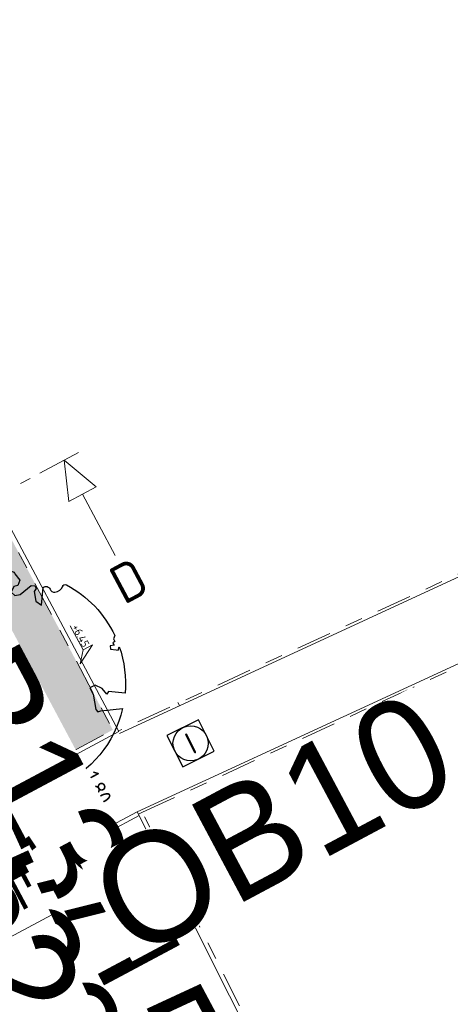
# Model space of a CAD drawing. Header units: metres. Extents: x 155090 to 155676, y 461362 to 461889.
# Tile 40 of 99: x 155273 to 155282, y 461503 to 461525. Entities that reach past the tile are written whole.
import ezdxf
from ezdxf.enums import TextEntityAlignment as Align

# ---------------------------------------------------------------- set-up
doc = ezdxf.new("R2018")
doc.units = ezdxf.units.M
for name, pattern in [('DASHDOT', [1, 0.5, -0.25, 0, -0.25]), ('VH-GELEIDEBAND', [6, 2, -2, 0, -2]), ('VH-OPSLUITBAND-SO', [10, 4, -2, 2, -2]), ('VH-TROTTOIRBAND_130-150', [15, 5, -2, 2, -2, 2, -2]), ('ZZ-CENTER-SO', [8, 5, -1, 1, -1]), ('ZZ-HIDDEN-SO', [4, 2, -2])]:
    doc.linetypes.add(name, pattern=pattern)
doc.layers.get('0').update_dxf_attribs({"lineweight": 18})
doc.layers.get('Defpoints').update_dxf_attribs({"lineweight": 18})
for name, color, linetype, lineweight in [('B-WE-VH-KANTOPSLUITING_OPSLUITBAND_60X200-G', 150, 'VH-OPSLUITBAND-SO', 18), ('B-WE-VH-MATERIAALGRENS-G', 7, 'ZZ-HIDDEN-SO', 18), ('N-WE-GR-BOOM-S', 90, 'Continuous', 25), ('N-WE-RI-OVERIG_RIOOLPUT_INSPECTIE-S-200', 10, 'Continuous', 25), ('N-WE-VH-KANTOPSLUITING-T18', 10, 'Continuous', 18), ('N-WE-VH-KANTOPSLUITING_GELEIDEBAND_50 200-G', 20, 'VH-GELEIDEBAND', 18), ('N-WE-VH-KANTOPSLUITING_OPSLUITBAND_100X200-G', 150, 'VH-OPSLUITBAND-SO', 18), ('N-WE-VH-KANTOPSLUITING_TROTTOIRBAND_130 150X250-G', 210, 'VH-TROTTOIRBAND_130-150', 18), ('N-WE-VH-KANTOPSLUITING_VERLOOPBAND-S', 7, 'Continuous', 18), ('N-WE-VH-KANTOPSLUITING_VOORKANT_BAND-G', 50, 'Continuous', 18), ('N-WE-VH-KANTVERHARDING_STREKLAAG-G', 60, 'Continuous', 18), ('N-WE-VW-MARKERING_SYMBOOL_PLATEAU-S', 7, 'Continuous', 18), ('X-XX-AL-HOOGTELABEL-S', 7, 'Continuous', 18), ('X-XX-AL-M', 7, 'Continuous', 18), ('X-XX-AL-VERWIJZING-DWP-S', 7, 'Continuous', 18)]:
    doc.layers.add(name, color=color, linetype=linetype, lineweight=lineweight)
doc.layers.add('N-WE-GR-Groen-A-200', color=7, linetype='Continuous', lineweight=18, true_color=0x52a500)
doc.layers.add('N-WE-RI-HWA_KOLK-S-200', color=150, linetype='Continuous', lineweight=25, true_color=0x007fff)
doc.styles.add('NLCS-ISO', font='NLCS-ISO.ttf')
doc.styles.add('NLCS-ISO-M200-T18', font='NLCS-ISO.ttf', dxfattribs={"height": 0.36})
doc.dimstyles.new('NLCS-M200-T18-PIJL_L2_H2', dxfattribs={"dimscale": 0.2, "dimtxt": 0.36, "dimasz": 1.8, "dimexe": 2, "dimexo": 2, "dimgap": 0.7, "dimtad": 1, "dimzin": 0, "dimdsep": 46, "dimtxsty": 'NLCS-ISO-M200-T18', "dimcen": 0, "dimdle": 2, "dimclrd": 256, "dimclre": 256, "dimclrt": 10, "dimazin": 0, "dimtfac": 1, "dimtofl": 0, "dimtmove": 0, "dimatfit": 3, "dimfxl": 2, "dimfxlon": 1, "dimtfill": 1, "dimtfillclr": 256, "dimtolj": 1, "dimtzin": 0, "dimlwd": -1, "dimlwe": -1, "dimarcsym": 0})

# ---------------------------------------------------------------- blocks, each defined once
blk = doc.blocks.new('*U51')
at = {"lineweight": 30, "flags": 106}
blk.add_attdef('OB', text='', height=0.36, dxfattribs=at).set_placement((0, 0.1), align=Align.BOTTOM_CENTER)
blk = doc.blocks.new('*U160')
blk.add_line((1000, 20), (0, 0))
blk.add_lwpolyline([(1000, 0), (0, 0), (0, 150), (1000, 150)], close=True)
blk = doc.blocks.new('*U119')
at = {"lineweight": 30, "flags": 106}
blk.add_attdef('OB', text='', height=0.36, dxfattribs=at).set_placement((0, 0.1), align=Align.BOTTOM_CENTER)
blk = doc.blocks.new('SVH-GELEIDEBAND INRITVERLOOPBAND_50 200X200_RECHTS_L1000_HD-MM')
blk.add_lwpolyline([(1000, 0), (0, 0), (0, 200), (1000, 200)], close=True)
blk.add_lwpolyline([(100, 0), (900, 150), (1000, 150)])
blk = doc.blocks.new('*U245')
for p, q in [((-0.946, -1.75), (-0.246, 0)), ((-0.246, 0), (0.454, -1.75)), ((27.619, -1.75), (28.319, 0)), ((28.319, 0), (29.019, -1.75)), ((0.454, -1.75), (-0.946, -1.75)), ((-0.246, -4.9), (-0.246, -1.75)), ((29.019, -1.75), (27.619, -1.75)), ((28.319, -4.9), (28.319, -1.75))]:
    blk.add_line(p, q)
at = {"linetype": 'ZZ-CENTER-SO', "ltscale": 0.5, "flags": 128}
blk.add_lwpolyline([(-0.946, 0), (29.054, 0)], dxfattribs=at)
at = {"color": 50, "lineweight": 35, "style": 'NLCS-ISO'}
for tag, p in [('DWP1', (-0.246, -5.338)), ('DWP2', (28.319, -5.338))]:
    blk.add_attdef(tag, text='', height=1.75, dxfattribs=at).set_placement(p, align=Align.TOP_CENTER)
blk = doc.blocks.new('*U15')
at = {"lineweight": 18}
for p, q in [((2.46, 4.47), (0, 0)), ((2.46, 2.07), (2.46, 4.47)), ((0, 0), (2.46, 2.07)), ((8.66, 2.07), (2.46, 2.07))]:
    blk.add_line(p, q, dxfattribs=at)
at = {"lineweight": 18, "style": 'NLCS-ISO'}
blk.add_attdef('...', text='', height=1.8, dxfattribs=at).set_placement((5.56, 1.65), align=Align.BOTTOM_CENTER)
blk = doc.blocks.new('*U369')
at = {"lineweight": 18}
for p, q in [((-2.46, 2.07), (-2.46, 4.47)), ((-2.46, 4.47), (0, 0)), ((-8.66, 2.07), (-2.46, 2.07)), ((0, 0), (-2.46, 2.07))]:
    blk.add_line(p, q, dxfattribs=at)
at = {"lineweight": 18, "style": 'NLCS-ISO'}
blk.add_attdef('...', text='', height=1.8, dxfattribs=at).set_placement((-5.56, 1.65), align=Align.BOTTOM_CENTER)
blk = doc.blocks.new('SGR-BOOM_05')
blk.add_lwpolyline([(0.433, 4.712), (0.441, 4.722), (0.45, 4.731), (0.457, 4.739), (0.465, 4.746), (0.473, 4.754), (0.48, 4.761), (0.487, 4.77), (0.494, 4.779), (0.501, 4.79), (0.508, 4.802), (0.513, 4.817), (0.516, 4.836), (0.517, 4.858), (0.515, 4.885), (0.509, 4.916), (0.475, 5.034, -0.52938), (0.529, 5.099, -0.087139), (2.218, 4.625, -0.372341), (2.284, 4.473), (2.354, 4.119), (2.18, 3.946), (1.992, 3.985), (1.767, 3.817), (1.853, 3.602), (2.086, 3.527), (2.712, 3.671), (2.864, 3.587), (2.85, 3.453), (2.707, 3.365), (2.577, 2.941), (2.743, 2.67), (3.168, 3.347, -0.504641), (3.406, 3.14, 0.331948), (3.544, 2.921, 0.282008), (3.993, 3.004), (3.957, 2.985, -0.512156), (4.163, 2.984, -0.16076), (5.094, -0.056), (4.977, -0.169), (4.976, -0.294), (4.862, -0.315), (4.876, -0.438), (4.698, -0.381), (4.644, -0.519), (4.864, -0.665), (4.933, -0.72), (5.054, -0.599, -0.106371), (4.341, -2.61), (3.705, -2.201), (3.588, -2.282), (3.512, -1.945), (3.286, -1.673), (3.024, -1.676), (3.03, -1.99), (2.83, -2.678), (2.861, -2.809), (3.005, -2.829), (3.93, -3.183, -0.236298), (-0.225, -5.013, 0.159625), (-0.347, -4.77, 0.350802), (-0.315, -4.528, -0.504641), (-0.6, -4.393), (-0.531, -4.17), (-0.647, -3.962), (-0.802, -3.978), (-0.825, -4.144), (-0.942, -4.211), (-1.08, -4.106), (-1.2, -3.475), (-1.291, -3.384), (-1.522, -3.391), (-1.586, -3.665), (-1.68, -3.694), (-1.769, -3.923), (-2.003, -3.798, 0.733583), (-1.918, -3.973, -0.861625), (-1.87, -4.128, 0.279978), (-2.043, -4.393), (-2.036, -4.403, -0.827056), (-2.208, -4.583, -0.116774), (-4.152, -2.556), (-4.114, -2.549), (-4.084, -2.541), (-4.059, -2.531), (-4.039, -2.52), (-4.024, -2.509), (-4.013, -2.498), (-4.004, -2.486), (-3.768, -2.184), (-3.762, -2.173), (-3.758, -2.163), (-3.755, -2.153), (-3.752, -2.143), (-3.748, -2.133), (-3.745, -2.123), (-3.74, -2.111), (-3.735, -2.099), (-3.729, -2.085), (-3.721, -2.071), (-3.713, -2.056), (-3.705, -2.04), (-3.697, -2.024), (-3.689, -2.007), (-3.682, -1.991), (-3.676, -1.975), (-3.671, -1.959), (-3.668, -1.944), (-3.666, -1.929), (-3.665, -1.916), (-3.666, -1.904), (-3.668, -1.893), (-3.671, -1.884), (-3.676, -1.877), (-3.682, -1.872), (-3.69, -1.869), (-3.698, -1.867), (-3.708, -1.866), (-3.718, -1.865), (-3.729, -1.864), (-3.74, -1.863), (-3.752, -1.86), (-3.764, -1.856), (-3.776, -1.85), (-3.788, -1.843), (-3.801, -1.835), (-3.813, -1.826), (-3.826, -1.816), (-3.84, -1.806), (-3.853, -1.796), (-3.866, -1.785), (-3.88, -1.774), (-3.893, -1.762), (-3.907, -1.75), (-4.15, -2.028), (-4.162, -2.015), (-4.173, -2), (-4.183, -1.984), (-4.193, -1.968), (-4.204, -1.951), (-4.219, -1.938), (-4.242, -1.928), (-4.274, -1.924), (-4.319, -1.929), (-4.379, -1.942), (-4.457, -1.967, -0.040997), (-4.791, -1.027), (-4.617, -1.057), (-4.463, -1.156), (-4.38, -1.082), (-4.281, -0.927), (-4.376, -0.782), (-4.323, -0.567), (-4.52, -0.551), (-4.652, -0.423), (-4.892, -0.58, -0.05814), (-4.988, 0.829), (-4.852, 0.802), (-4.298, 0.364), (-4.06, 0.447), (-3.128, 0.693), (-3.049, 1), (-3.409, 1.144), (-3.464, 1.261), (-4.121, 1.584), (-4.136, 1.769), (-4.358, 1.957), (-4.448, 2.14), (-4.297, 2.378), (-3.958, 2.431), (-3.65, 2.633), (-3.646, 2.84), (-3.838, 3.066), (-3.787, 3.162), (-3.863, 3.31, -0.13428), (-1.664, 4.835, -0.541727), (-1.597, 4.783), (-1.608, 4.639), (-1.605, 4.565), (-1.595, 4.508), (-1.579, 4.465), (-1.558, 4.434), (-1.535, 4.41), (-1.511, 4.392), (-1.487, 4.376), (-1.465, 4.359), (-1.446, 4.342), (-1.428, 4.325), (-1.411, 4.309), (-1.395, 4.295), (-1.38, 4.284), (-1.364, 4.276), (-1.347, 4.272), (-1.33, 4.272), (-1.312, 4.277), (-1.292, 4.285), (-1.273, 4.294), (-1.252, 4.305), (-1.232, 4.316), (-1.211, 4.327), (-1.189, 4.336), (-1.168, 4.342), (-1.147, 4.347), (-1.126, 4.35), (-1.105, 4.353), (-1.085, 4.356), (-1.066, 4.36), (-1.048, 4.365), (-1.031, 4.372), (-1.015, 4.382), (-1, 4.394), (-0.986, 4.408), (-0.973, 4.424), (-0.963, 4.324), (-0.94, 4.298), (-0.834, 4.118), (-0.611, 3.996), (-0.927, 4.508), (-0.921, 4.523), (-0.917, 4.539), (-0.915, 4.553), (-0.916, 4.568), (-0.92, 4.583), (-0.927, 4.598), (-0.938, 4.613), (-0.953, 4.629), (-0.972, 4.647), (-0.994, 4.667), (-1.02, 4.691), (-1.05, 4.719), (-1.082, 4.754), (-1.117, 4.795), (-1.199, 4.901, -0.543104), (-1.171, 4.981, -0.046766), (-0.234, 5.117, -0.385168), (-0.182, 5.074), (-0.152, 4.882), (-0.138, 4.822), (-0.121, 4.78), (-0.104, 4.753), (-0.085, 4.737), (-0.066, 4.73), (-0.047, 4.727), (-0.027, 4.726), (-0.009, 4.724), (0.009, 4.72), (0.027, 4.716), (0.044, 4.71), (0.061, 4.704), (0.077, 4.697), (0.093, 4.689), (0.109, 4.682), (0.124, 4.675), (0.139, 4.668), (0.153, 4.66), (0.167, 4.653), (0.18, 4.645), (0.191, 4.638), (0.202, 4.629), (0.211, 4.621), (0.219, 4.611), (0.225, 4.602), (0.231, 4.593), (0.236, 4.584), (0.242, 4.576), (0.247, 4.569), (0.253, 4.564), (0.26, 4.56), (0.269, 4.559), (0.278, 4.56), (0.289, 4.563), (0.3, 4.568), (0.312, 4.574), (0.324, 4.582), (0.336, 4.592), (0.348, 4.603), (0.36, 4.616), (0.371, 4.63), (0.382, 4.644), (0.393, 4.659), (0.404, 4.673), (0.414, 4.687), (0.423, 4.7)], format="xyb", close=True)
blk.add_circle((0, 0), 0.15)
blk = doc.blocks.new('SRI-KOLK_RWS-SO')
h = blk.add_hatch(color=256)
h.dxf.hatch_style = 1
h.paths.add_polyline_path([(0, 0), (1.125, 0), (1.125, 1.5), (0, 1.5)])
blk.add_line((0, 0), (0, 1.5))
blk.add_lwpolyline([(-1.125, 0), (1.125, 0), (1.125, 1.5), (-1.125, 1.5)], close=True)
blk = doc.blocks.new('*D272')
at = {"layer": 'Defpoints', "color": 0, "transparency": 16777216}
for p in [(155273.608, 461508.664), (155273.729, 461508.728), (155274.576, 461507.14)]:
    blk.add_point(p, dxfattribs=at)
at = {"layer": 'X-XX-AL-M', "transparency": 16777216}
for p, q in [((155273.608, 461508.664), (155273.255, 461508.476)), ((155274.286, 461507.394), (155273.778, 461508.346)), ((155274.456, 461507.076), (155274.103, 461506.888))]:
    blk.add_line(p, q, dxfattribs=at)
for points in [[(155273.831, 461508.375), (155273.725, 461508.318), (155273.608, 461508.664)], [(155274.339, 461507.422), (155274.233, 461507.365), (155274.456, 461507.076)]]:
    blk.add_solid(points, dxfattribs=at)
at = {"layer": 'X-XX-AL-M', "color": 10, "transparency": 16777216, "insert": (155274.314, 461508.021), "char_height": 0.36, "attachment_point": 5, "rotation": 298.0868, "style": 'NLCS-ISO-M200-T18', "bg_fill": 3, "box_fill_scale": 1.1, "bg_fill_color": 256, "bg_fill_true_color": 13158600, "bg_fill_transparency": 0}
blk.add_mtext('\\A1;1.80', dxfattribs=at)
blk = doc.blocks.new('*U297')
for points in [[(0, 4.1), (4.5, 4.1)], [(0, 2.05), (4.5, 2.05)], [(0, 0), (4.5, 0)]]:
    blk.add_lwpolyline(points)
for points, const_width in [([(0.45, 3.7), (0.45, 3)], 0.1), ([(1.05, 3.7), (1.05, 3)], 0.1), ([(1.65, 3.7), (1.65, 3)], 0.1), ([(2.25, 3.7), (2.25, 3)], 0.1), ([(2.85, 3.7), (2.85, 3)], 0.1), ([(3.45, 3.7), (3.45, 3)], 0.1), ([(4.05, 3.7), (4.05, 3)], 0.1), ([(0.15, 3.3), (0.15, 3)], 0.1), ([(0.75, 3.3), (0.75, 3)], 0.1), ([(1.35, 3.3), (1.35, 3)], 0.1), ([(1.95, 3.3), (1.95, 3)], 0.1), ([(2.55, 3.3), (2.55, 3)], 0.1), ([(3.15, 3.3), (3.15, 3)], 0.1), ([(3.75, 3.3), (3.75, 3)], 0.1), ([(4.35, 3.3), (4.35, 3)], 0.1), ([(0, 2.9), (4.5, 2.9)], 0.2), ([(0, 1.2), (4.5, 1.2)], 0.2), ([(0.15, 0.8), (0.15, 1.1)], 0.1), ([(0.45, 0.4), (0.45, 1.1)], 0.1), ([(0.75, 0.8), (0.75, 1.1)], 0.1), ([(1.05, 0.4), (1.05, 1.1)], 0.1), ([(1.35, 0.8), (1.35, 1.1)], 0.1), ([(1.65, 0.4), (1.65, 1.1)], 0.1), ([(1.95, 0.8), (1.95, 1.1)], 0.1), ([(2.25, 0.4), (2.25, 1.1)], 0.1), ([(2.55, 0.8), (2.55, 1.1)], 0.1), ([(2.85, 0.4), (2.85, 1.1)], 0.1), ([(3.15, 0.8), (3.15, 1.1)], 0.1), ([(3.45, 0.4), (3.45, 1.1)], 0.1), ([(3.75, 0.8), (3.75, 1.1)], 0.1), ([(4.05, 0.4), (4.05, 1.1)], 0.1), ([(4.35, 0.8), (4.35, 1.1)], 0.1)]:
    blk.add_lwpolyline(points, dxfattribs=dict(const_width=const_width))
blk = doc.blocks.new('SRI-PUT_INSPECTIE-SO')
at = {"flags": 128}
blk.add_lwpolyline([(-2, -2), (2, -2), (2, 2), (-2, 2)], close=True, dxfattribs=at)
blk.add_circle((0, 0), 2)
at = {"style": 'NLCS-ISO'}
blk.add_text('I', height=2.5, dxfattribs=at).set_placement((0, -0.01), align=Align.MIDDLE_CENTER)
blk = doc.blocks.new('*U50')
at = {"lineweight": 30, "flags": 106}
blk.add_attdef('OB', text='', height=0.36, dxfattribs=at).set_placement((0, 0.1), align=Align.BOTTOM_CENTER)
blk = doc.blocks.new('*U491')
at = {"lineweight": 30, "flags": 106}
blk.add_attdef('OB', text='', height=0.36, dxfattribs=at).set_placement((0, 0.1), align=Align.BOTTOM_CENTER)
blk = doc.blocks.new('*U371')
at = {"lineweight": 18}
for p, q in [((-2.46, -2.01), (0, 0)), ((0, 0), (-2.46, -4.41)), ((-2.46, -4.41), (-2.46, -2.01)), ((-8.66, -4.41), (-2.46, -4.41))]:
    blk.add_line(p, q, dxfattribs=at)
at = {"lineweight": 18, "style": 'NLCS-ISO'}
blk.add_attdef('...', text='', height=1.8, dxfattribs=at).set_placement((-5.56, -4.83), align=Align.BOTTOM_CENTER)

msp = doc.modelspace()

# ---------------------------------------------------------------- hatches: boundary and pattern name
at = {"layer": 'N-WE-GR-Groen-A-200', "true_color": 0x7fff00, "transparency": 33554585}
h = msp.add_hatch(color=70, dxfattribs=at)
h.dxf.hatch_style = 1
h.paths.add_polyline_path([(155264.911, 461527.651), (155263.974, 461527.141), (155264.444, 461526.259), (155271.811, 461512.454), (155270.047, 461511.512), (155271.577, 461508.646), (155271.929, 461507.881), (155274.66, 461509.339)])

# ---------------------------------------------------------------- linework, layer by layer
at = {"layer": 'B-WE-VH-KANTOPSLUITING_OPSLUITBAND_60X200-G', "ltscale": 0.2, "flags": 128}
for points in [[(155328.616, 461534.16), (155274.786, 461509.313)], [(155275.331, 461507.468), (155329.636, 461532.501)], [(155262.252, 461526.225), (155263.93, 461527.117), (155264.911, 461527.651), (155274.66, 461509.339), (155271.928, 461507.881)], [(155275.259, 461507.392), (155274.546, 461507.011)], [(155274.546, 461507.011), (155274.546, 461507.011), (155272.782, 461506.069)]]:
    msp.add_lwpolyline(points, dxfattribs=at)
at = {"layer": 'B-WE-VH-MATERIAALGRENS-G', "ltscale": 0.1, "flags": 128}
for points in [[(155276.136, 461509.962), (155276.17, 461509.888)], [(155275.33, 461507.468), (155275.239, 461507.426)]]:
    msp.add_lwpolyline(points, dxfattribs=at)
at = {"layer": 'N-WE-VH-KANTOPSLUITING_GELEIDEBAND_50 200-G', "ltscale": 0.2, "flags": 128}
msp.add_lwpolyline([(155280.703, 461491.651), (155273.316, 461505.493)], dxfattribs=at)
at = {"layer": 'N-WE-VH-KANTOPSLUITING_OPSLUITBAND_100X200-G', "ltscale": 0.2, "flags": 128}
for points in [[(155272.804, 461506.24), (155271.956, 461507.828)], [(155284.713, 461488.776), (155275.33, 461507.468), (155275.331, 461507.468)]]:
    msp.add_lwpolyline(points, dxfattribs=at)
at = {"layer": 'N-WE-VH-KANTOPSLUITING_TROTTOIRBAND_130 150X250-G', "ltscale": 0.2, "flags": 128}
msp.add_lwpolyline([(155282.29, 461488.57), (155280.729, 461491.495), (155282.494, 461492.436), (155274.678, 461507.082)], dxfattribs=at)
at = {"layer": 'N-WE-VH-KANTOPSLUITING_VOORKANT_BAND-G', "ltscale": 0.2, "flags": 128}
for points in [[(155328.735, 461534.149), (155274.811, 461509.259)], [(155275.212, 461507.48), (155329.698, 461532.596), (155329.698, 461532.596)], [(155262.205, 461526.313), (155263.883, 461527.205), (155264.952, 461527.787), (155274.796, 461509.298), (155271.888, 461507.746)], [(155280.526, 461491.557), (155271.868, 461507.781)], [(155275.212, 461507.48), (155272.736, 461506.158)], [(155284.649, 461488.68), (155275.212, 461507.48)], [(155291.292, 461471.383), (155280.526, 461491.557), (155282.291, 461492.498), (155274.546, 461507.011)]]:
    msp.add_lwpolyline(points, dxfattribs=at)
at = {"layer": 'N-WE-VH-KANTVERHARDING_STREKLAAG-G', "ltscale": 0.2, "flags": 128}
msp.add_lwpolyline([(155294.601, 461461.562), (155293.68, 461463.42, -0.084798), (155293.14, 461465.229), (155293.029, 461466.135, 0.092461), (155291.661, 461470.47), (155291.199, 461471.334), (155280.434, 461491.507), (155273.183, 461505.094)], format="xyb", dxfattribs=at)

# ---------------------------------------------------------------- block references
at = {"layer": 'N-WE-GR-BOOM-S', "xscale": 0.5, "yscale": 0.5, "zscale": 0.5, "rotation": 26.5502593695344}
msp.add_blockref('SGR-BOOM_05', (155272.412, 461510.365), dxfattribs=at)
at = {"layer": 'N-WE-RI-HWA_KOLK-S-200', "xscale": 0.2, "yscale": 0.2, "zscale": 0.2, "rotation": 298.0868004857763}
msp.add_blockref('SRI-KOLK_RWS-SO', (155273.809, 461504.145), dxfattribs=at)
at = {"layer": 'N-WE-RI-OVERIG_RIOOLPUT_INSPECTIE-S-200', "xscale": 0.2, "yscale": 0.2, "zscale": 0.2, "rotation": 26.55025936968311}
msp.add_blockref('SRI-PUT_INSPECTIE-SO', (155276.426, 461509.033), dxfattribs=at)
at = {"layer": 'N-WE-VH-KANTOPSLUITING_VERLOOPBAND-S', "xscale": 0.001, "yscale": 0.001, "zscale": 0.001}
for name, p, rotation in [('*U160', (155274.546, 461507.011), 298.0868028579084), ('SVH-GELEIDEBAND INRITVERLOOPBAND_50 200X200_RECHTS_L1000_HD-MM', (155272.782, 461506.069), 298.0868004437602)]:
    msp.add_blockref(name, p, dxfattribs=dict(at, rotation=rotation))
at = {"layer": 'X-XX-AL-HOOGTELABEL-S'}
ref = msp.add_blockref('*U15', (155273.917, 461510.84), dxfattribs=dict(at, xscale=-0.1, yscale=0.1, zscale=0.1, rotation=298.0867960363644))
ref.add_attrib('...', '+6.45', dxfattribs={"layer": '0', "lineweight": 18, "height": 0.18, "rotation": 298.0868, "style": 'NLCS-ISO'}).set_placement((155273.801, 461511.409), align=Align.BOTTOM_CENTER)
ref = msp.add_blockref('*U369', (155275.802, 461506.527), dxfattribs=dict(at, xscale=-0.1, yscale=0.1, zscale=0.1, rotation=296.6557109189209))
ref.add_attrib('...', '+6.57', dxfattribs={"layer": '0', "lineweight": 18, "height": 0.18, "rotation": 296.6557, "style": 'NLCS-ISO'}).set_placement((155276.199, 461506.104), align=Align.BOTTOM_CENTER)
ref = msp.add_blockref('*U369', (155275.149, 461506.199), dxfattribs=dict(at, xscale=-0.1, yscale=0.1, zscale=0.1, rotation=298.0867960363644))
ref.add_attrib('...', '+6.57', dxfattribs={"layer": '0', "lineweight": 18, "height": 0.18, "rotation": 298.0868, "style": 'NLCS-ISO'}).set_placement((155275.556, 461505.786), align=Align.BOTTOM_CENTER)
ref = msp.add_blockref('*U371', (155275.017, 461506.129), dxfattribs=dict(at, xscale=-0.1, yscale=0.1, zscale=0.1, rotation=298.0867960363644))
ref.add_attrib('...', '+6.41', dxfattribs={"layer": '0', "lineweight": 18, "height": 0.18, "rotation": 298.0868, "style": 'NLCS-ISO'}).set_placement((155274.853, 461505.411), align=Align.BOTTOM_CENTER)
ref = msp.add_blockref('*U369', (155273.452, 461505.237), dxfattribs=dict(at, xscale=-0.1, yscale=0.1, zscale=0.1, rotation=298.0867960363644))
ref.add_attrib('...', '+6.46', dxfattribs={"layer": '0', "lineweight": 18, "height": 0.18, "rotation": 298.0868, "style": 'NLCS-ISO'}).set_placement((155273.86, 461504.824), align=Align.BOTTOM_CENTER)
ref = msp.add_blockref('*U371', (155273.276, 461505.143), dxfattribs=dict(at, xscale=-0.1, yscale=0.1, zscale=0.1, rotation=298.0867960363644))
ref.add_attrib('...', '+6.41', dxfattribs={"layer": '0', "lineweight": 18, "height": 0.18, "rotation": 298.0868, "style": 'NLCS-ISO'}).set_placement((155273.112, 461504.425), align=Align.BOTTOM_CENTER)
at = {"layer": 'X-XX-AL-VERWIJZING-DWP-S', "linetype": 'DASHDOT', "ltscale": 0.1, "xscale": 0.5, "yscale": 0.5, "zscale": 0.5, "rotation": 28.09567664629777}
msp.add_blockref('*U245', (155261.067, 461508.792), dxfattribs=at).add_auto_attribs({'DWP1': 'D', 'DWP2': 'D'})

# ---------------------------------------------------------------- next in the draw order: dimensions: what is measured, and where the dimension line sits
at = {"layer": 'X-XX-AL-M'}
dim = msp.add_aligned_dim(p1=(155274.576, 461507.14), p2=(155273.729, 461508.728), distance=0.137, dimstyle='NLCS-M200-T18-PIJL_L2_H2', override={"dimtxsty": 'NLCS-ISO-M200-T18', "dimtfill": 1}, dxfattribs=at)
dim.commit()
dim.dimension.update_dxf_attribs({"geometry": '*D272', "text_midpoint": (155274.314, 461508.021)})

# ---------------------------------------------------------------- next in the draw order: block references
at = {"layer": 'N-WE-VH-KANTOPSLUITING-T18'}
ref = msp.add_blockref('*U491', (155271.38, 461513.292), dxfattribs=dict(at, xscale=0.7500000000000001, yscale=0.7500000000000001, zscale=0.7500000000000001, rotation=298.0868004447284))
lines = msp.add_mtext('TB13/15', dxfattribs={"layer": '0', "insert": (155271.446, 461513.328), "char_height": 2.5, "attachment_point": 1, "rotation": 298.0868, "bg_fill": 3, "box_fill_scale": 1, "bg_fill_color": 256, "bg_fill_transparency": 0})
ref.add_attrib('OB', '', (155271.446, 461513.328), dxfattribs={"flags": 34}).embed_mtext(lines)
ref = msp.add_blockref('*U50', (155269.674, 461512.347), dxfattribs=dict(at, xscale=0.7500000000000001, yscale=0.7500000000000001, zscale=0.7500000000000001, rotation=298.0858151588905))
lines = msp.add_mtext('GB5/20', dxfattribs={"layer": '0', "insert": (155269.74, 461512.382), "char_height": 2.5, "attachment_point": 1, "rotation": 298.0858, "bg_fill": 3, "box_fill_scale": 1, "bg_fill_color": 256, "bg_fill_transparency": 0})
ref.add_attrib('OB', '', (155269.74, 461512.382), dxfattribs={"flags": 40}).embed_mtext(lines)
ref = msp.add_blockref('*U51', (155273.958, 461506.221), dxfattribs=dict(at, xscale=0.75, yscale=0.75, zscale=0.75, rotation=28.08680044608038))
lines = msp.add_mtext('OB10', dxfattribs={"layer": '0', "insert": (155273.923, 461506.287), "char_height": 2.5, "attachment_point": 1, "rotation": 28.0868, "bg_fill": 3, "box_fill_scale": 1, "bg_fill_color": 256, "bg_fill_transparency": 0})
ref.add_attrib('OB', '', (155273.923, 461506.287), dxfattribs={"flags": 32}).embed_mtext(lines)
ref = msp.add_blockref('*U119', (155271.762, 461508.246), dxfattribs=dict(at, xscale=0.75, yscale=0.75, zscale=0.75, rotation=294.510466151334))
lines = msp.add_mtext('vb2r', dxfattribs={"layer": '0', "insert": (155271.83, 461508.277), "char_height": 2.5, "attachment_point": 1, "rotation": 294.5105, "bg_fill": 3, "box_fill_scale": 1, "bg_fill_color": 256, "bg_fill_transparency": 0})
ref.add_attrib('OB', '', (155271.83, 461508.277), dxfattribs={"flags": 8}).embed_mtext(lines)
at = {"layer": 'N-WE-VW-MARKERING_SYMBOOL_PLATEAU-S', "lineweight": 0, "rotation": 28.08680044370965}
msp.add_blockref('*U297', (155269.306, 461503.024), dxfattribs=at)

doc.saveas('drawing.dxf')
